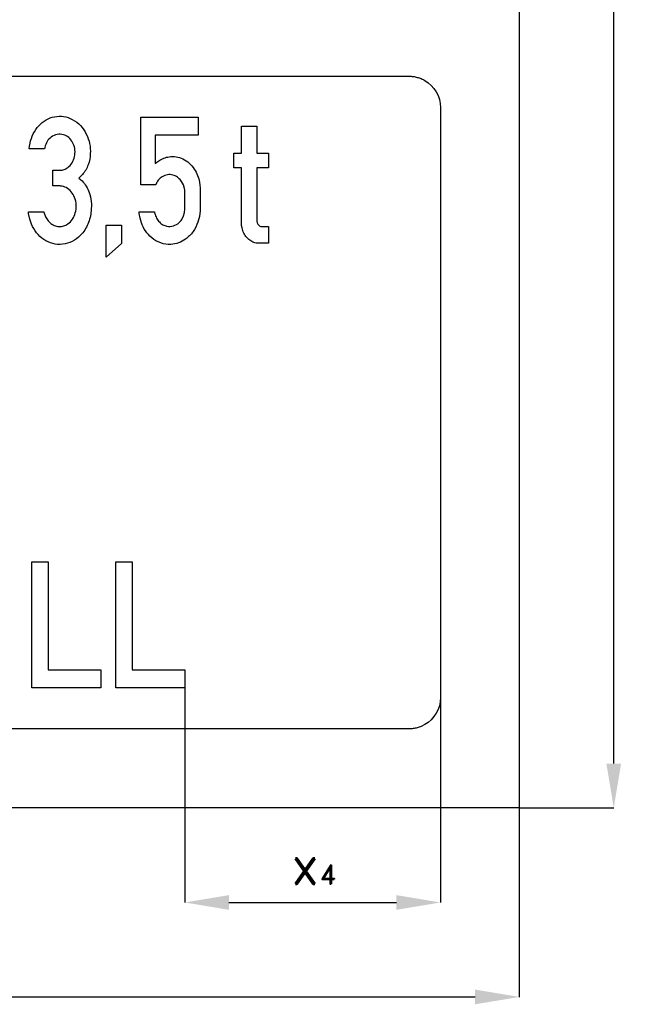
# Model space of a CAD drawing. Header units: millimetres. Extents: x -411 to 11679, y -762 to 3466.
# Tile 11 of 19: x 6207 to 7179, y -312 to 1250. Entities that reach past the tile are written whole.
import ezdxf

# ---------------------------------------------------------------- set-up
doc = ezdxf.new("R2010")
doc.units = ezdxf.units.MM
doc.header["$LTSCALE"] = 5
doc.layers.add('Kóty', color=2, linetype='Continuous')
doc.layers.add('Značka', color=7, linetype='Continuous')
doc.styles.get("Standard").update_dxf_attribs({"font": 'romand.shx', "height": 60})
doc.dimstyles.get("Standard").update_dxf_attribs({"dimtxt": 60, "dimasz": 70, "dimexe": 0.18, "dimexo": 0.0625, "dimgap": 30, "dimtad": 1, "dimdec": 0, "dimzin": 0, "dimdsep": 46, "dimtxsty": 'Standard', "dimcen": 0.09, "dimadec": 0, "dimazin": 0, "dimtfac": 1, "dimtdec": 0, "dimtofl": 0, "dimtmove": 0, "dimatfit": 3, "dimfxl": 1, "dimtolj": 1, "dimtzin": 0, "dimarcsym": 0})

# ---------------------------------------------------------------- blocks, each defined once
blk = doc.blocks.new('*D17')
at = {"layer": 'Defpoints', "color": 0, "transparency": 16777216}
for p in [(4500, 0), (7000, 0), (7000, -300)]:
    blk.add_point(p, dxfattribs=at)
at = {"layer": 'Kóty', "color": 0, "lineweight": -2, "transparency": 16777216}
for p, q in [((4500, -0.1), (4500, -300.2)), ((7000, -0.1), (7000, -300.2)), ((4570, -300), (6930, -300))]:
    blk.add_line(p, q, dxfattribs=at)
at = {"layer": 'Kóty', "color": 0, "transparency": 16777216}
for points in [[(4570, -288.3), (4570, -311.7), (4500, -300)], [(6930, -288.3), (6930, -311.7), (7000, -300)]]:
    blk.add_solid(points, dxfattribs=at)
at = {"layer": 'Kóty', "color": 0, "transparency": 16777216, "insert": (5750, -240), "char_height": 60, "attachment_point": 5}
blk.add_mtext('\\A1;2500', dxfattribs=at)
blk = doc.blocks.new('*D20')
at = {"layer": 'Defpoints', "color": 0, "transparency": 16777216}
for p in [(7000, 3225), (7150, 3225), (7000, 0)]:
    blk.add_point(p, dxfattribs=at)
at = {"layer": 'Kóty', "color": 0, "lineweight": -2, "transparency": 16777216}
for p, q in [((7000.1, 3225), (7150.2, 3225)), ((7150, 70), (7150, 3155)), ((7000.1, 0), (7150.2, 0))]:
    blk.add_line(p, q, dxfattribs=at)
at = {"layer": 'Kóty', "color": 0, "transparency": 16777216}
for points in [[(7138.3, 3155), (7161.7, 3155), (7150, 3225)], [(7138.3, 70), (7161.7, 70), (7150, 0)]]:
    blk.add_solid(points, dxfattribs=at)
at = {"layer": 'Kóty', "color": 0, "transparency": 16777216, "insert": (7090, 1612.5), "char_height": 60, "attachment_point": 5, "rotation": 90}
blk.add_mtext('\\A1;min 3200', dxfattribs=at)

msp = doc.modelspace()

# ---------------------------------------------------------------- linework, layer by layer
at = {"layer": 'Kóty'}
for p, q in [((6469.08, 189.938), (6469.08, -150.18)), ((6875, 174.938), (6875, -150.18)), ((6539.08, -150), (6805, -150))]:
    msp.add_line(p, q, dxfattribs=at)
for points in [[(6539.08, -138.513), (6539.08, -161.847), (6469.08, -150.18)], [(6805, -138.513), (6805, -161.847), (6875, -150.18)]]:
    msp.add_solid(points, dxfattribs=at)
at = {"layer": 'Značka', "color": 5}
for points in [[(4500, 0), (4500, 3225), (7000, 3225), (7000, 0), (4500, 0)], [(6344.58, 873.333), (6344.58, 923.667), (6368.95, 923.667), (6368.95, 895), (6344.58, 873.333)], [(6226.58, 190), (6226.58, 390), (6252.42, 390), (6252.42, 218.688), (6335.79, 218.688), (6335.79, 190), (6226.58, 190)], [(6359.87, 190), (6359.87, 390), (6385.71, 390), (6385.71, 218.688), (6469.08, 218.688), (6469.08, 190), (6359.87, 190)]]:
    msp.add_lwpolyline(points, dxfattribs=at)
for points in [[(4675, 1160), (6825, 1160), (6825.2, 1160), (6825.39, 1160, -0.0321972), (6831.85, 1159.55, -0.0354136), (6838.19, 1158.23, -0.0362254), (6844.33, 1156.15, -0.0343826), (6850.11, 1153.24), (6855.5, 1149.64), (6860.36, 1145.36), (6864.65, 1140.5), (6868.24, 1135.11), (6871.13, 1129.33), (6873.23, 1123.19), (6874.57, 1116.85), (6875, 1110.39), (6875, 1110.2), (6875, 1110), (6875, 175), (6875, 174.804), (6875, 174.607), (6874.55, 168.151), (6873.23, 161.806), (6871.15, 155.67), (6868.24, 149.887), (6864.64, 144.498), (6860.36, 139.645), (6855.5, 135.353), (6850.11, 131.764), (6844.33, 128.867, -0.0333766), (6838.19, 126.772, -0.0341355), (6831.85, 125.432, -0.0367481), (6825.39, 125.002), (6825.2, 125.001), (6825, 125), (4675, 125)], [(6245.47, 945.063), (6246.12, 942.727), (6246.85, 940.417, 0.0601169), (6250.15, 933.689, 0.0697328), (6255.1, 927.979, 0.0825507), (6261.88, 923.457, 0.0995657), (6269.71, 921.625, 0.0931069), (6277.08, 922.533, 0.0814457), (6283.75, 925.896, 0.101081), (6290.95, 933.426, 0.0752078), (6295.19, 943.125, 0.0830691), (6296.89, 955.573, 0.0927517), (6294.22, 967.792, 0.0842257), (6288.92, 976.905, 0.104829), (6280.81, 983.354, 0.0502781), (6276.73, 985.063, 0.0506416), (6272.4, 985.917), (6271.44, 986.001), (6270.47, 986.063), (6259.99, 986.063), (6259.99, 1011.06), (6270.85, 1011.06), (6271.77, 1011.03, 0.012065), (6272.69, 1011.02, 0.105207), (6279.47, 1012.7, 0.079513), (6285.38, 1016.79, 0.100503), (6291.65, 1025.05, 0.0833748), (6294.56, 1035.02, 0.0814044), (6294.55, 1045.38, 0.091575), (6291.03, 1055.13, 0.0925198), (6284.96, 1062.73, 0.11638), (6276.49, 1067.21, 0.122181), (6266.53, 1067.61, 0.113904), (6257.32, 1063.5, 0.105697), (6250.66, 1056.33, 0.0858332), (6247.15, 1047.29), (6246.9, 1046.15), (6246.67, 1045), (6222.06, 1045), (6222.73, 1049.33), (6223.55, 1053.65, -0.0618877), (6228.69, 1068.49, -0.0763957), (6237.71, 1081.44, -0.0790142), (6248.91, 1090.72, -0.0901482), (6262.45, 1095.77, -0.0913731), (6276.91, 1096.12, -0.0859876), (6290.66, 1091.48, -0.0900221), (6303.65, 1081.6, -0.0745802), (6312.83, 1068.04, -0.0684446), (6318.1, 1053.19, -0.0664997), (6319.22, 1037.35, -0.0782508), (6315.8, 1019.38, -0.102286), (6306.58, 1004.08), (6303.95, 1001.28), (6301.18, 998.604), (6303.75, 996.352), (6306.23, 994, -0.0578788), (6312.76, 985.568, -0.0525092), (6317.33, 975.875, -0.0655812), (6320.64, 961.583, -0.0527124), (6320.5, 946.729, -0.0760748), (6315.44, 925.592, -0.103129), (6303.52, 907.75, -0.0869779), (6290.62, 898.023, -0.0961967), (6275.18, 893.5, -0.0946093), (6259.57, 894.579, -0.0884953), (6245.31, 901.125, -0.083112), (6233.75, 911.781, -0.0695632), (6225.9, 925.396), (6223, 933.59), (6221.3, 942.063), (6221.1, 943.561), (6220.93, 945.063), (6245.47, 945.063)], [(6421.06, 944.875), (6421.36, 943.593), (6421.68, 942.313, 0.05364), (6424.37, 935.169, 0.0764157), (6428.79, 928.958, 0.0813333), (6434.21, 924.568, 0.0886581), (6440.81, 922.208, 0.121224), (6451.06, 922.722, 0.120126), (6459.93, 927.771, 0.077494), (6464.22, 932.835), (6467.07, 938.854), (6468.57, 943.945), (6469.23, 949.167), (6469.28, 950.582), (6469.28, 952), (6469.28, 976.25), (6469.1, 979.068), (6468.75, 981.854), (6467.01, 987.584), (6464.01, 992.896, 0.067119), (6458.92, 998.721, 0.0942493), (6452.39, 1002.58, 0.110722), (6443.88, 1003.91, 0.101956), (6435.39, 1001.63, 0.0970847), (6428.45, 996.661, 0.0943437), (6423.92, 989.625), (6423.54, 988.743), (6423.19, 987.854), (6399.32, 987.854), (6399.32, 1095), (6490.39, 1095), (6490.39, 1066.48), (6422.07, 1066.48), (6422.07, 1021.48), (6424.87, 1023.72), (6427.76, 1025.83, -0.0560278), (6435.68, 1030, -0.0624599), (6444.39, 1032.21, -0.0774673), (6455.36, 1032.16, -0.0736407), (6465.87, 1028.85, -0.077529), (6476.2, 1022.11, -0.0681748), (6484.2, 1012.69, -0.0557792), (6489.42, 1002.7, -0.0466013), (6492.5, 991.875), (6493.24, 987.402), (6493.53, 982.896), (6493.53, 982.292), (6493.53, 981.688), (6493.53, 949.583), (6493.5, 948.156), (6493.46, 946.729), (6492.37, 937.64), (6489.9, 928.75, -0.0724028), (6482.25, 913.565, -0.0898577), (6470.26, 901.625, -0.074176), (6459.34, 895.656, -0.0795938), (6447.15, 893.25, -0.100442), (6430.97, 895.586, -0.092481), (6416.73, 903.792, -0.0781314), (6406.82, 914.601, -0.0635404), (6400.33, 927.708), (6398.12, 934.899), (6396.84, 942.271), (6396.7, 943.572), (6396.57, 944.875), (6421.06, 944.875)], [(6601.82, 895.021), (6586.5, 895.021), (6585.31, 895.099), (6584.13, 895.208, -0.0743689), (6577.06, 897.12, -0.0743822), (6570.81, 901.021, -0.0825227), (6564.95, 907.498, -0.0639832), (6561.18, 915.417), (6560.01, 919.362), (6559.42, 923.396), (6559.37, 924.374), (6559.33, 925.354), (6559.33, 1014.65), (6547.1, 1014.65), (6547.1, 1037.98), (6559.33, 1037.98), (6559.33, 1080.73), (6583.56, 1080.73), (6583.56, 1037.98), (6602.01, 1037.98), (6602.03, 1014.65), (6583.56, 1014.65), (6583.56, 931.188), (6583.61, 930.645), (6583.67, 930.104), (6584.12, 927.732), (6585.08, 925.479), (6587.02, 923.144, 0.138815), (6589.67, 921.938), (6590.17, 921.86), (6590.68, 921.813), (6601.82, 921.813), (6601.82, 895.021)]]:
    msp.add_lwpolyline(points, format="xyb", dxfattribs=at)

# ---------------------------------------------------------------- texts
at = {"layer": 'Kóty', "insert": (6636.968, -60.496), "char_height": 60, "attachment_point": 1}
msp.add_mtext_dynamic_manual_height_columns('x{\\H0.5x;4}', width=70.63977, gutter_width=300, heights=[0], dxfattribs=at)

# ---------------------------------------------------------------- dimensions: what is measured, and where the dimension line sits
at = {"layer": 'Kóty'}
dim = msp.add_linear_dim(base=(7150, 3225), p1=(7000, 0), p2=(7000, 3225), angle=90, text='min 3200', dimstyle='Standard', dxfattribs=at)
dim.commit()
dim.dimension.update_dxf_attribs({"geometry": '*D20', "text_midpoint": (7090, 1612.5)})
dim = msp.add_linear_dim(base=(7000, -300), p1=(4500, 0), p2=(7000, 0), dimstyle='Standard', dxfattribs=at)
dim.commit()
dim.dimension.update_dxf_attribs({"geometry": '*D17', "text_midpoint": (5750, -240)})

doc.saveas('drawing.dxf')
